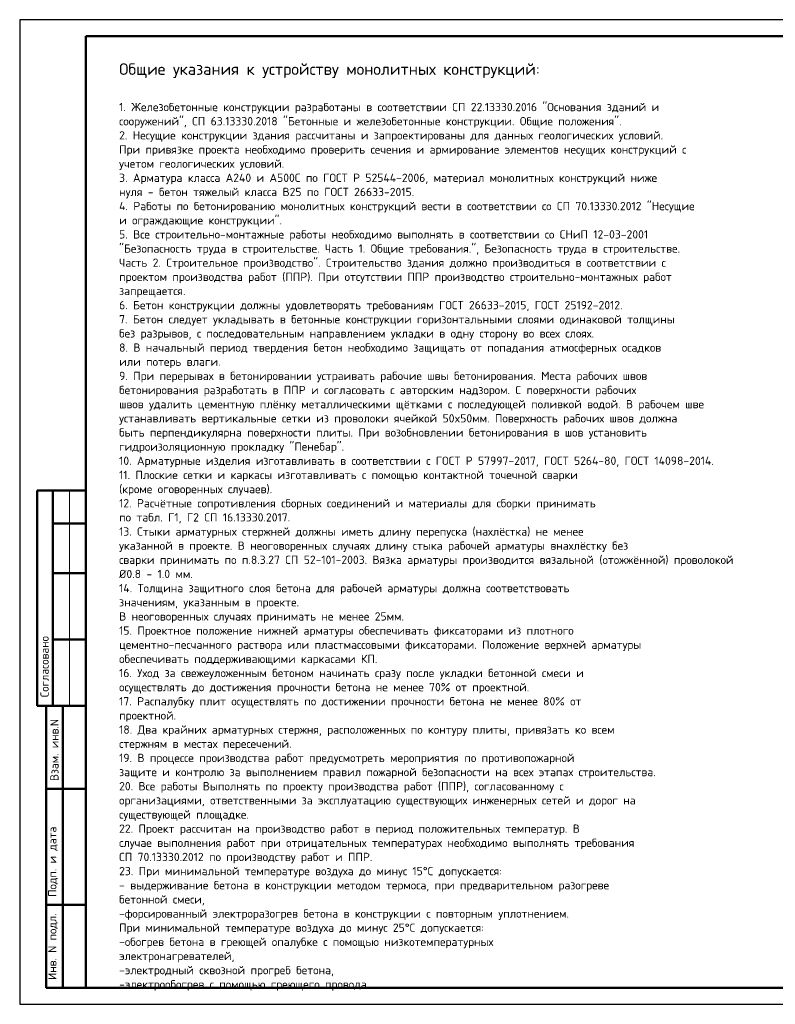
# Model space of a CAD drawing. Header units: millimetres. Extents: x 0 to 42000, y 0 to 29700.
# Tile 1 of 3: x 0 to 22800, y 0 to 29700. Entities that reach past the tile are written whole.
import ezdxf

# ---------------------------------------------------------------- set-up
doc = ezdxf.new("R2010")
doc.units = ezdxf.units.MM
doc.layers.add('Standard', color=7, linetype='Continuous', lineweight=25)
doc.styles.add('ARIAL', font='arial.ttf')
doc.styles.add('ISOCPEUR', font='txt')

msp = doc.modelspace()

# ---------------------------------------------------------------- linework, layer by layer
at = {"layer": 'Standard', "color": 7, "linetype": 'Continuous', "lineweight": 25, "transparency": 33554687}
msp.add_line((2000, 29200), (2000, 1058), dxfattribs=at)
at = {"layer": 'Standard', "color": 7, "linetype": 'Continuous', "lineweight": 50, "transparency": 33554687}
for p, q in [((6, 15500), (0, 15500)), ((2000, 15500), (527, 15500)), ((527, 15500), (527, 9000)), ((527, 15500), (527, 9000)), ((1000, 15500), (1000, 9000)), ((2000, 14500), (1000, 14500)), ((2000, 13000), (1000, 13000)), ((2000, 11000), (1000, 11000)), ((0, 9000), (6, 9000)), ((527, 9000), (2000, 9000)), ((800, 500), (800, 9000)), ((800, 500), (800, 9000)), ((1300, 500), (1300, 9000)), ((800, 6500), (2000, 6500)), ((800, 3000), (2000, 3000)), ((2000, 500), (800, 500))]:
    msp.add_line(p, q, dxfattribs=at)
at = {"layer": 'Standard', "color": 7, "linetype": 'Continuous', "lineweight": 13, "transparency": 33554687}
msp.add_line((1500, 15500), (1500, 9000), dxfattribs=at)
at = {"layer": 'Standard', "color": 7, "linetype": 'Continuous', "lineweight": 25, "transparency": 33554687}
msp.add_lwpolyline([(0, 0), (42000, 0), (42000, 29700), (0, 29700), (0, 0)], close=True, dxfattribs=at)
at = {"layer": 'Standard', "color": 7, "linetype": 'Continuous', "lineweight": 50, "transparency": 33554687}
msp.add_lwpolyline([(2000, 29200), (41500, 29200), (41500, 500), (2000, 500), (2000, 29200)], close=True, dxfattribs=at)

# ---------------------------------------------------------------- texts
at = {"transparency": 33554687, "insert": (3000, 28385), "char_height": 350, "width": 25886.04, "attachment_point": 1, "line_spacing_factor": 1.024096, "style": 'ARIAL'}
msp.add_mtext('\\A1;{\\fISOCPEUR|i0|b0;\\H350.000000;\\W1.018787;\\C7;Общие указания к устройству монолитных конструкций:}\\P{\\fArial|i0|b0;\\H350.000000;\\W1.018787;\\C7; }\\P{\\fISOCPEUR|i0|b0;\\H250.000000;\\W1.018787;\\C7;1. Железобетонные конструкции разработаны в соответствии СП 22.13330.2016 "Основания зданий и}\\P{\\fISOCPEUR|i0|b0;\\H250.000000;\\W1.018787;\\C7;сооружений", СП 63.13330.2018 "Бетонные и железобетонные конструкции. Общие положения".}\\P{\\fISOCPEUR|i0|b0;\\H250.000000;\\W1.018787;\\C7;2. Несущие конструкции здания рассчитаны и запроектированы для данных геологических условий.}\\P{\\fISOCPEUR|i0|b0;\\H250.000000;\\W1.018787;\\C7;При привязке проекта необходимо проверить сечения и армирование элементов несущих конструкций с}\\P{\\fISOCPEUR|i0|b0;\\H250.000000;\\W1.018787;\\C7;учетом геологических условий.}\\P{\\fISOCPEUR|i0|b0;\\H250.000000;\\W1.018787;\\C7;3. Арматура класса А240 и А500С по ГОСТ Р 52544-2006, материал монолитных конструкций ниже}\\P{\\fISOCPEUR|i0|b0;\\H250.000000;\\W1.018787;\\C7;нуля - бетон тяжелый класса В25 по ГОСТ 26633-2015.}\\P{\\fISOCPEUR|i0|b0;\\H250.000000;\\W1.018787;\\C7;4. Работы по бетонированию монолитных конструкций вести в соответствии со СП 70.13330.2012 "Несущие}\\P{\\fISOCPEUR|i0|b0;\\H250.000000;\\W1.018787;\\C7;и ограждающие конструкции".}\\P{\\fISOCPEUR|i0|b0;\\H250.000000;\\W1.018787;\\C7;5. Все строительно-монтажные работы необходимо выполнять в соответствии со СНиП 12-03-2001}\\P{\\fISOCPEUR|i0|b0;\\H250.000000;\\W1.018787;\\C7;"Безопасность труда в строительстве. Часть 1. Общие требования.", Безопасность труда в строительстве.}\\P{\\fISOCPEUR|i0|b0;\\H250.000000;\\W1.018787;\\C7;Часть 2. Строительное производство". Строительство здания должно производиться в соответствии с}\\P{\\fISOCPEUR|i0|b0;\\H250.000000;\\W1.018787;\\C7;проектом производства работ (ППР). При отсутствии ППР производство строительно-монтажных работ}\\P{\\fISOCPEUR|i0|b0;\\H250.000000;\\W1.018787;\\C7;запрещается.}\\P{\\fISOCPEUR|i0|b0;\\H250.000000;\\W1.018787;\\C7;6. Бетон конструкции должны удовлетворять требованиям ГОСТ 26633-2015, ГОСТ 25192-2012.}\\P{\\fISOCPEUR|i0|b0;\\H250.000000;\\W1.018787;\\C7;7. Бетон следует укладывать в бетонные конструкции горизонтальными слоями одинаковой толщины}\\P{\\fISOCPEUR|i0|b0;\\H250.000000;\\W1.018787;\\C7;без разрывов, с последовательным направлением укладки в одну сторону во всех слоях.}\\P{\\fISOCPEUR|i0|b0;\\H250.000000;\\W1.018787;\\C7;8. В начальный период твердения бетон необходимо защищать от попадания атмосферных осадков}\\P{\\fISOCPEUR|i0|b0;\\H250.000000;\\W1.018787;\\C7;или потерь влаги.}\\P{\\fISOCPEUR|i0|b0;\\H250.000000;\\W1.018787;\\C7;9. При перерывах в бетонировании устраивать рабочие швы бетонирования. Места рабочих швов}\\P{\\fISOCPEUR|i0|b0;\\H250.000000;\\W1.018787;\\C7;бетонирования разработать в ППР и согласовать с авторским надзором. С поверхности рабочих}\\P{\\fISOCPEUR|i0|b0;\\H250.000000;\\W1.018787;\\C7;швов удалить цементную плёнку металлическими щётками с последующей поливкой водой. В рабочем шве}\\P{\\fISOCPEUR|i0|b0;\\H250.000000;\\W1.018787;\\C7;устанавливать вертикальные сетки из проволоки ячейкой 50x50мм. Поверхность рабочих швов должна}\\P{\\fISOCPEUR|i0|b0;\\H250.000000;\\W1.018787;\\C7;быть перпендикулярна поверхности плиты. При возобновлении бетонирования в шов установить}\\P{\\fISOCPEUR|i0|b0;\\H250.000000;\\W1.018787;\\C7;гидроизоляционную прокладку "Пенебар". }\\P{\\fISOCPEUR|i0|b0;\\H250.000000;\\W1.018787;\\C7;10. Арматурные изделия изготавливать в соответствии с ГОСТ Р 57997-2017, ГОСТ 5264-80, ГОСТ 14098-2014.}\\P{\\fISOCPEUR|i0|b0;\\H250.000000;\\W1.018787;\\C7;11. Плоские сетки и каркасы изготавливать с помощью контактной точечной сварки}\\P{\\fISOCPEUR|i0|b0;\\H250.000000;\\W1.018787;\\C7;(кроме оговоренных случаев).}\\P{\\fISOCPEUR|i0|b0;\\H250.000000;\\W1.018787;\\C7;12. Расчётные сопротивления сборных соединений и материалы для сборки принимать}\\P{\\fISOCPEUR|i0|b0;\\H250.000000;\\W1.018787;\\C7;по табл. Г1, Г2 СП 16.13330.2017.}\\P{\\fISOCPEUR|i0|b0;\\H250.000000;\\W1.018787;\\C7;13. Стыки арматурных стержней должны иметь длину перепуска (нахлёстка) не менее}\\P{\\fISOCPEUR|i0|b0;\\H250.000000;\\W1.018787;\\C7;указанной в проекте. В неоговоренных случаях длину стыка рабочей арматуры внахлёстку без}\\P{\\fISOCPEUR|i0|b0;\\H250.000000;\\W1.018787;\\C7;сварки принимать по п.8.3.27 СП 52-101-2003. Вязка арматуры производится вязальной (отожжённой) проволокой}\\P{\\fISOCPEUR|i0|b0;\\H250.000000;\\W1.018787;\\C7;Ø0.8 - 1.0 мм.}\\P{\\fISOCPEUR|i0|b0;\\H250.000000;\\W1.018787;\\C7;14. Толщина защитного слоя бетона для рабочей арматуры должна соответствовать}\\P{\\fISOCPEUR|i0|b0;\\H250.000000;\\W1.018787;\\C7;значениям, указанным в проекте.}\\P{\\fISOCPEUR|i0|b0;\\H250.000000;\\W1.018787;\\C7;В неоговоренных случаях принимать не менее 25мм.}\\P{\\fISOCPEUR|i0|b0;\\H250.000000;\\W1.018787;\\C7;15. Проектное положение нижней арматуры обеспечивать фиксаторами из плотного}\\P{\\fISOCPEUR|i0|b0;\\H250.000000;\\W1.018787;\\C7;цементно-песчанного раствора или пластмассовыми фиксаторами. Положение верхней арматуры}\\P{\\fISOCPEUR|i0|b0;\\H250.000000;\\W1.018787;\\C7;обеспечивать поддерживающими каркасами КП.}\\P{\\fISOCPEUR|i0|b0;\\H250.000000;\\W1.018787;\\C7;16. Уход за свежеуложенным бетоном начинать сразу после укладки бетонной смеси и}\\P{\\fISOCPEUR|i0|b0;\\H250.000000;\\W1.018787;\\C7;осуществлять до достижения прочности бетона не менее 70%%% от проектной.}\\P{\\fISOCPEUR|i0|b0;\\H250.000000;\\W1.018787;\\C7;17. Распалубку плит осуществлять по достижении прочности бетона не менее 80%%% от}\\P{\\fISOCPEUR|i0|b0;\\H250.000000;\\W1.018787;\\C7;проектной.}\\P{\\fISOCPEUR|i0|b0;\\H250.000000;\\W1.018787;\\C7;18. Два крайних арматурных стержня, расположенных по контуру плиты, привязать ко всем}\\P{\\fISOCPEUR|i0|b0;\\H250.000000;\\W1.018787;\\C7;стержням в местах пересечений.}\\P{\\fISOCPEUR|i0|b0;\\H250.000000;\\W1.018787;\\C7;19. В процессе производства работ предусмотреть мероприятия по противопожарной}\\P{\\fISOCPEUR|i0|b0;\\H250.000000;\\W1.018787;\\C7;защите и контролю за выполнением правил пожарной безопасности на всех этапах строительства.}\\P{\\fISOCPEUR|i0|b0;\\H250.000000;\\W1.018787;\\C7;20. Все работы Выполнять по проекту производства работ (ППР), согласованному с}\\P{\\fISOCPEUR|i0|b0;\\H250.000000;\\W1.018787;\\C7;организациями, ответственными за эксплуатацию существующих инженерных сетей и дорог на}\\P{\\fISOCPEUR|i0|b0;\\H250.000000;\\W1.018787;\\C7;существующей площадке.}\\P{\\fISOCPEUR|i0|b0;\\H250.000000;\\W1.018787;\\C7;22. Проект рассчитан на производство работ в период положительных температур. В}\\P{\\fISOCPEUR|i0|b0;\\H250.000000;\\W1.018787;\\C7;случае выполнения работ при отрицательных температурах необходимо выполнять требования}\\P{\\fISOCPEUR|i0|b0;\\H250.000000;\\W1.018787;\\C7;СП 70.13330.2012 по производству работ и ППР.}\\P{\\fISOCPEUR|i0|b0;\\H250.000000;\\W1.018787;\\C7;23. При минимальной температуре воздуха до минус 15%%dС допускается:}\\P{\\fISOCPEUR|i0|b0;\\H250.000000;\\W1.018787;\\C7;- выдерживание бетона в конструкции методом термоса, при предварительном разогреве}\\P{\\fISOCPEUR|i0|b0;\\H250.000000;\\W1.018787;\\C7;бетонной смеси,}\\P{\\fISOCPEUR|i0|b0;\\H250.000000;\\W1.018787;\\C7;-форсированный электроразогрев бетона в конструкции с повторным уплотнением.}\\P{\\fISOCPEUR|i0|b0;\\H250.000000;\\W1.018787;\\C7;При минимальной температуре воздуха до минус 25%%dС допускается:}\\P{\\fISOCPEUR|i0|b0;\\H250.000000;\\W1.018787;\\C7;-обогрев бетона в греющей опалубке с помощью низкотемпературных}\\P{\\fISOCPEUR|i0|b0;\\H250.000000;\\W1.018787;\\C7;электронагревателей,}\\P{\\fISOCPEUR|i0|b0;\\H250.000000;\\W1.018787;\\C7;-электродный сквозной прогреб бетона,}\\P{\\fISOCPEUR|i0|b0;\\H250.000000;\\W1.018787;\\C7;-электрообогрев с помощью греющего провода.}\\P', dxfattribs=at)
at = {"layer": 'Standard', "color": 7, "linetype": 'Continuous', "lineweight": 50, "transparency": 33554687, "char_height": 250, "attachment_point": 7, "rotation": 90, "style": 'ISOCPEUR'}
for s, insert, width in [('\\A1;{\\fISOCPEUR|i0|b0;\\H250.000000;\\W1.000000;\\C7;Согласовано}\\P', (875, 9261), 2071.88), ('\\A1;{\\fISOCPEUR|i0|b0;\\H250.000000;\\W1.000000;\\C7;Взам. инв.N}\\P', (1173, 6736), 1909.1), ('\\A1;{\\fISOCPEUR|i0|b0;\\H250.000000;\\W1.000000;\\C7;Подп. и дата}\\P', (1149, 3242), 2197.06), ('\\A1;{\\fISOCPEUR|i0|b0;\\H250.000000;\\W1.000000;\\C7;Инв. N подл.}\\P', (1149, 734), 2021.79)]:
    msp.add_mtext(s, dxfattribs=dict(at, insert=insert, width=width))

doc.saveas('drawing.dxf')
